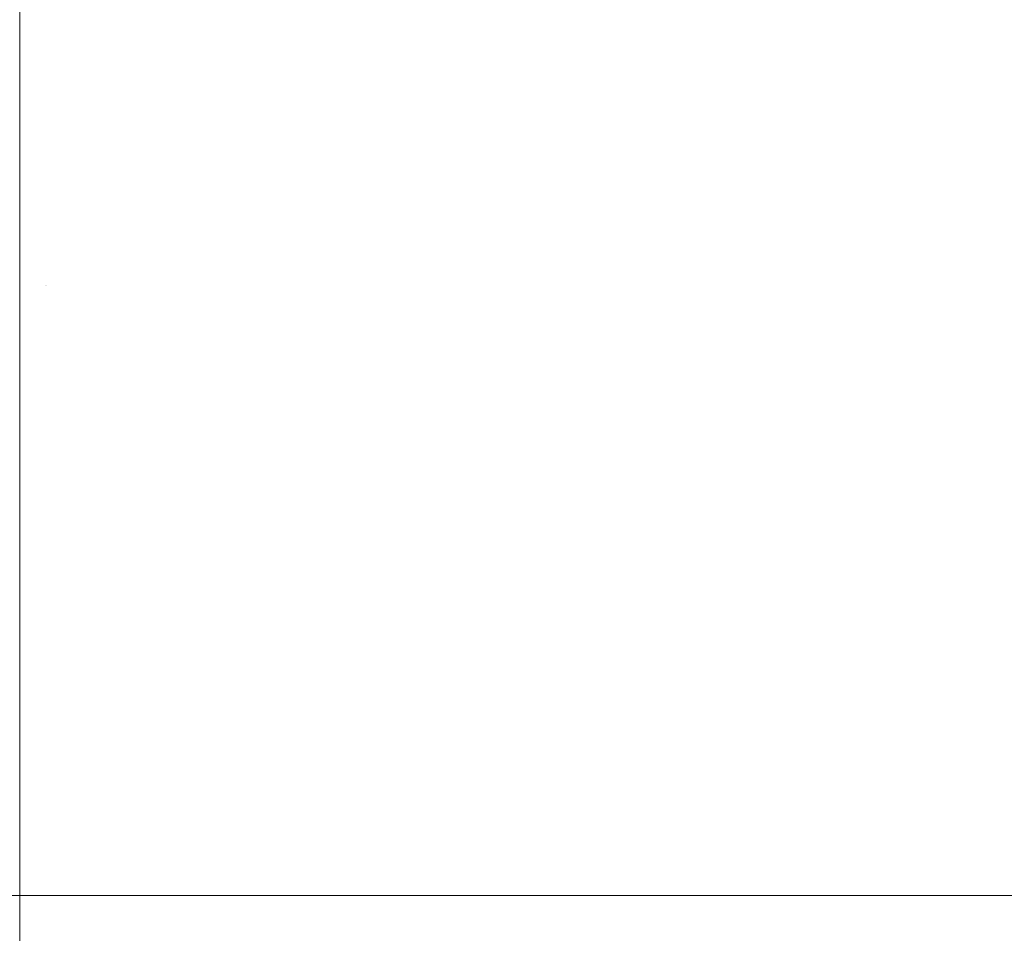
# Model space of a CAD drawing. Header units: centimetres. Extents: x -26.3 to 27.5, y 4.2 to 67.9.
# Tile 163 of 256: x -8.28654 to -8.27693, y 5.89984 to 5.90876. Entities that reach past the tile are written whole.
import ezdxf

# ---------------------------------------------------------------- set-up
doc = ezdxf.new("R2010")
doc.units = ezdxf.units.CM
doc.header["$LTSCALE"] = 2.54
doc.layers.add('Lucido design-1', color=7, linetype='Continuous')

# ---------------------------------------------------------------- blocks, each defined once
blk = doc.blocks.new('Gruppo-2-1')
at = {"color": 7, "linetype": 'Continuous', "lineweight": 9}
for points, invisible_edges in [([(-8.279749, 5.9123638, -1111.8131905), (-8.2792394, 5.9120647, -1111.8131905), (-8.2813231, 5.9086806, -1111.8136682), (-8.2816872, 5.9088942, -1111.8136682)], 15), ([(-8.2795777, 5.9122665, -1147.9131905), (-8.2790585, 5.9119514, -1147.9131905), (-8.2811939, 5.9085996, -1147.9136682), (-8.2815648, 5.9088247, -1147.9136682)], 15), ([(-8.2792394, 5.9120647, -1111.8131905), (-8.2787429, 5.9117443, -1111.8131905), (-8.2809684, 5.9084516, -1111.8136682), (-8.2813231, 5.9086806, -1111.8136682)], 15), ([(-8.2790585, 5.9119514, -1147.9131905), (-8.2785536, 5.911614, -1147.9131905), (-8.2808331, 5.9083586, -1147.9136682), (-8.2811939, 5.9085996, -1147.9136682)], 15), ([(-8.2787429, 5.9117443, -1111.8131905), (-8.2782605, 5.9114031, -1111.8131905), (-8.2806237, 5.9082079, -1111.8136682), (-8.2809684, 5.9084516, -1111.8136682)], 15), ([(-8.2785536, 5.911614, -1147.9131905), (-8.2780638, 5.9112549, -1147.9131905), (-8.2804832, 5.908102, -1147.9136682), (-8.2808331, 5.9083586, -1147.9136682)], 15), ([(-8.2782605, 5.9114031, -1111.8131905), (-8.277793, 5.9110417, -1111.8131905), (-8.2802897, 5.9079497, -1111.8136682), (-8.2806237, 5.9082079, -1111.8136682)], 15), ([(-8.2780638, 5.9112549, -1147.9131905), (-8.2775902, 5.9108748, -1147.9131905), (-8.2801448, 5.9078304, -1147.9136682), (-8.2804832, 5.908102, -1147.9136682)], 15), ([(-8.277793, 5.9110417, -1111.8131905), (-8.2773412, 5.9106609, -1111.8131905), (-8.2799669, 5.9076775, -1111.8136682), (-8.2802897, 5.9079497, -1111.8136682)], 15), ([(-8.2775902, 5.9108748, -1147.9131905), (-8.2771336, 5.9104744, -1147.9131905), (-8.2798186, 5.9075443, -1147.9136682), (-8.2801448, 5.9078304, -1147.9136682)], 15), ([(-8.2773412, 5.9106609, -1111.8131905), (-8.2769061, 5.9102611, -1111.8131905), (-8.279656, 5.9073919, -1111.8136682), (-8.2799669, 5.9076775, -1111.8136682)], 15), ([(-8.2771336, 5.9104744, -1147.9131905), (-8.2766949, 5.9100544, -1147.9131905), (-8.2795051, 5.9072443, -1147.9136682), (-8.2798186, 5.9075443, -1147.9136682)], 15), ([(-8.2769061, 5.9102611, -1111.8131905), (-8.2764883, 5.9098433, -1111.8131905), (-8.2793575, 5.9070934, -1111.8136682), (-8.279656, 5.9073919, -1111.8136682)], 15), ([(-8.2861153, 5.9101482, -1111.8136682), (-8.2862844, 5.9061671, -1111.8139862), (-8.2865374, 5.9061725, -1111.8139862), (-8.2865374, 5.9089262, -1111.8137665)], 11), ([(-8.2861036, 5.9101477, -1147.9136682), (-8.2862774, 5.9061668, -1147.9139862), (-8.2865374, 5.9061725, -1147.9139862), (-8.2865374, 5.9089262, -1147.9137665)], 11), ([(-8.2861153, 5.9101482, -1111.8136682), (-8.285694, 5.9101213, -1111.8136682), (-8.2860319, 5.906151, -1111.8139862), (-8.2862844, 5.9061671, -1111.8139862)], 15), ([(-8.2861036, 5.9101477, -1147.9136682), (-8.2856706, 5.9101193, -1147.9136682), (-8.2860179, 5.9061498, -1147.9139862), (-8.2862774, 5.9061668, -1147.9139862)], 15), ([(-8.285694, 5.9101213, -1111.8136682), (-8.2852742, 5.9100766, -1111.8136682), (-8.2857803, 5.9061242, -1111.8139862), (-8.2860319, 5.906151, -1111.8139862)], 15), ([(-8.2856706, 5.9101193, -1147.9136682), (-8.2852393, 5.910072, -1147.9136682), (-8.2857594, 5.9061215, -1147.9139862), (-8.2860179, 5.9061498, -1147.9139862)], 15), ([(-8.2852742, 5.9100766, -1111.8136682), (-8.2848567, 5.9100141, -1111.8136682), (-8.2855301, 5.9060868, -1111.8139862), (-8.2857803, 5.9061242, -1111.8139862)], 15), ([(-8.2852393, 5.910072, -1147.9136682), (-8.2848104, 5.910006, -1147.9136682), (-8.2855024, 5.906082, -1147.9139862), (-8.2857594, 5.9061215, -1147.9139862)], 15), ([(-8.2848567, 5.9100141, -1111.8136682), (-8.2844422, 5.9099339, -1111.8136682), (-8.2852816, 5.9060387, -1111.8139862), (-8.2855301, 5.9060868, -1111.8139862)], 15), ([(-8.2848104, 5.910006, -1147.9136682), (-8.2843849, 5.9099214, -1147.9136682), (-8.2852473, 5.9060312, -1147.9139862), (-8.2855024, 5.906082, -1147.9139862)], 15), ([(-8.2766949, 5.9100544, -1147.9131905), (-8.276275, 5.9096158, -1147.9131905), (-8.2792051, 5.9069308, -1147.9136682), (-8.2795051, 5.9072443, -1147.9136682)], 15), ([(-8.2844422, 5.9099339, -1111.8136682), (-8.2840314, 5.9098362, -1111.8136682), (-8.2850355, 5.9059802, -1111.8139862), (-8.2852816, 5.9060387, -1111.8139862)], 15), ([(-8.2843849, 5.9099214, -1147.9136682), (-8.2839634, 5.9098183, -1147.9136682), (-8.2849947, 5.9059694, -1147.9139862), (-8.2852473, 5.9060312, -1147.9139862)], 15), ([(-8.2840314, 5.9098362, -1111.8136682), (-8.2836252, 5.9097212, -1111.8136682), (-8.284792, 5.9059112, -1111.8139862), (-8.2850355, 5.9059802, -1111.8139862)], 15), ([(-8.2839634, 5.9098183, -1147.9136682), (-8.2835468, 5.9096968, -1147.9136682), (-8.284745, 5.9058966, -1147.9139862), (-8.2849947, 5.9059694, -1147.9139862)], 15), ([(-8.2764883, 5.9098433, -1111.8131905), (-8.2760885, 5.9094081, -1111.8131905), (-8.2790719, 5.9067825, -1111.8136682), (-8.2793575, 5.9070934, -1111.8136682)], 15), ([(-8.2836252, 5.9097212, -1111.8136682), (-8.2832243, 5.909589, -1111.8136682), (-8.2845517, 5.905832, -1111.8139862), (-8.284792, 5.9059112, -1111.8139862)], 15), ([(-8.2835468, 5.9096968, -1147.9136682), (-8.283136, 5.9095574, -1147.9136682), (-8.2844988, 5.9058131, -1147.9139862), (-8.284745, 5.9058966, -1147.9139862)], 15), ([(-8.2832243, 5.909589, -1111.8136682), (-8.2828293, 5.90944, -1111.8136682), (-8.284315, 5.9057427, -1111.8139862), (-8.2845517, 5.905832, -1111.8139862)], 15), ([(-8.276275, 5.9096158, -1147.9131905), (-8.2758746, 5.9091592, -1147.9131905), (-8.278919, 5.9066046, -1147.9136682), (-8.2792051, 5.9069308, -1147.9136682)], 15), ([(-8.283136, 5.9095574, -1147.9136682), (-8.2827316, 5.9094001, -1147.9136682), (-8.2842564, 5.9057188, -1147.9139862), (-8.2844988, 5.9058131, -1147.9139862)], 15), ([(-8.2828293, 5.90944, -1111.8136682), (-8.282441, 5.9092743, -1111.8136682), (-8.2840822, 5.9056434, -1111.8139862), (-8.284315, 5.9057427, -1111.8139862)], 15), ([(-8.2827316, 5.9094001, -1147.9136682), (-8.2823344, 5.9092253, -1147.9136682), (-8.2840184, 5.9056141, -1147.9139862), (-8.2842564, 5.9057188, -1147.9139862)], 15), ([(-8.2760885, 5.9094081, -1111.8131905), (-8.2757077, 5.9089564, -1111.8131905), (-8.2787997, 5.9064597, -1111.8136682), (-8.2790719, 5.9067825, -1111.8136682)], 15), ([(-8.282441, 5.9092743, -1111.8136682), (-8.2820601, 5.9090923, -1111.8136682), (-8.2838539, 5.9055343, -1111.8139862), (-8.2840822, 5.9056434, -1111.8139862)], 15), ([(-8.2823344, 5.9092253, -1147.9136682), (-8.2819452, 5.9090334, -1147.9136682), (-8.2837851, 5.905499, -1147.9139862), (-8.2840184, 5.9056141, -1147.9139862)], 15), ([(-8.2758746, 5.9091592, -1147.9131905), (-8.2754945, 5.9086855, -1147.9131905), (-8.2786474, 5.9062662, -1147.9136682), (-8.278919, 5.9066046, -1147.9136682)], 15), ([(-8.2820601, 5.9090923, -1111.8136682), (-8.2816872, 5.9088942, -1111.8136682), (-8.2836305, 5.9054156, -1111.8139862), (-8.2838539, 5.9055343, -1111.8139862)], 15), ([(-8.2819452, 5.9090334, -1147.9136682), (-8.2815648, 5.9088247, -1147.9136682), (-8.2835571, 5.905374, -1147.9139862), (-8.2837851, 5.905499, -1147.9139862)], 15), ([(27.1134626, 5.9084314, -1111.0145024), (27.1134626, 5.9089266, -1111.014554), (-25.9865374, 5.9089266, -1111.014554), (-25.9865374, 5.9084314, -1111.0145024)], 10), ([(27.1134626, 5.9084314, -1147.1145024), (27.1134626, 5.9089266, -1147.114554), (-25.9865374, 5.9089266, -1147.114554), (-25.9865374, 5.9084314, -1147.1145024)], 10), ([(-25.9865374, 5.9061725, -1147.9139862), (-25.9865374, 5.9089262, -1147.9137665), (-8.2865374, 5.9089262, -1147.9137665), (-8.2865374, 5.9061725, -1147.9139862)], 10), ([(-8.2757077, 5.9089564, -1111.8131905), (-8.2753463, 5.9084889, -1111.8131905), (-8.2785415, 5.9061257, -1111.8136682), (-8.2787997, 5.9064597, -1111.8136682)], 15), ([(-8.2816872, 5.9088942, -1111.8136682), (-8.2813231, 5.9086806, -1111.8136682), (-8.2834122, 5.9052876, -1111.8139862), (-8.2836305, 5.9054156, -1111.8139862)], 15), ([(-8.2815648, 5.9088247, -1147.9136682), (-8.2811939, 5.9085996, -1147.9136682), (-8.2833348, 5.9052391, -1147.9139862), (-8.2835571, 5.905374, -1147.9139862)], 15), ([(-8.2813231, 5.9086806, -1111.8136682), (-8.2809684, 5.9084516, -1111.8136682), (-8.2831997, 5.9051503, -1111.8139862), (-8.2834122, 5.9052876, -1111.8139862)], 15), ([(-8.2754945, 5.9086855, -1147.9131905), (-8.2751354, 5.9081958, -1147.9131905), (-8.2783908, 5.9059163, -1147.9136682), (-8.2786474, 5.9062662, -1147.9136682)], 15), ([(-8.2811939, 5.9085996, -1147.9136682), (-8.2808331, 5.9083586, -1147.9136682), (-8.2831186, 5.9050946, -1147.9139862), (-8.2833348, 5.9052391, -1147.9139862)], 15), ([(-25.9865374, 5.9084314, -1111.0145024), (-25.9865374, 5.9045734, -1111.0142678), (27.1134626, 5.9045734, -1111.0142678), (27.1134626, 5.9084314, -1111.0145024)], 10), ([(-25.9865374, 5.9084314, -1147.1145024), (-25.9865374, 5.9045734, -1147.1142678), (27.1134626, 5.9045734, -1147.1142678), (27.1134626, 5.9084314, -1147.1145024)], 10), ([(-8.2809684, 5.9084516, -1111.8136682), (-8.2806237, 5.9082079, -1111.8136682), (-8.2829931, 5.9050042, -1111.8139862), (-8.2831997, 5.9051503, -1111.8139862)], 15), ([(-8.2753463, 5.9084889, -1111.8131905), (-8.2750051, 5.9080065, -1111.8131905), (-8.2782978, 5.905781, -1111.8136682), (-8.2785415, 5.9061257, -1111.8136682)], 15), ([(-8.2808331, 5.9083586, -1147.9136682), (-8.2804832, 5.908102, -1147.9136682), (-8.2829089, 5.9049408, -1147.9139862), (-8.2831186, 5.9050946, -1147.9139862)], 15), ([(-8.2806237, 5.9082079, -1111.8136682), (-8.2802897, 5.9079497, -1111.8136682), (-8.2827929, 5.9048495, -1111.8139862), (-8.2829931, 5.9050042, -1111.8139862)], 15), ([(-8.2751354, 5.9081958, -1147.9131905), (-8.274798, 5.9076908, -1147.9131905), (-8.2781498, 5.9055555, -1147.9136682), (-8.2783908, 5.9059163, -1147.9136682)], 15), ([(-8.2804832, 5.908102, -1147.9136682), (-8.2801448, 5.9078304, -1147.9136682), (-8.282706, 5.904778, -1147.9139862), (-8.2829089, 5.9049408, -1147.9139862)], 15), ([(-8.2750051, 5.9080065, -1111.8131905), (-8.2746847, 5.90751, -1111.8131905), (-8.2780688, 5.9054263, -1111.8136682), (-8.2782978, 5.905781, -1111.8136682)], 15), ([(-8.2802897, 5.9079497, -1111.8136682), (-8.2799669, 5.9076775, -1111.8136682), (-8.2825994, 5.9046864, -1111.8139862), (-8.2827929, 5.9048495, -1111.8139862)], 15), ([(-8.2801448, 5.9078304, -1147.9136682), (-8.2798186, 5.9075443, -1147.9136682), (-8.2825105, 5.9046066, -1147.9139862), (-8.282706, 5.904778, -1147.9139862)], 15), ([(-8.2799669, 5.9076775, -1111.8136682), (-8.279656, 5.9073919, -1111.8136682), (-8.2824131, 5.9045152, -1111.8139862), (-8.2825994, 5.9046864, -1111.8139862)], 15), ([(-8.274798, 5.9076908, -1147.9131905), (-8.2744829, 5.9071717, -1147.9131905), (-8.2779247, 5.9051846, -1147.9136682), (-8.2781498, 5.9055555, -1147.9136682)], 15), ([(-8.2798186, 5.9075443, -1147.9136682), (-8.2795051, 5.9072443, -1147.9136682), (-8.2823227, 5.9044267, -1147.9139862), (-8.2825105, 5.9046066, -1147.9139862)], 15), ([(-8.2746847, 5.90751, -1111.8131905), (-8.2743856, 5.9070004, -1111.8131905), (-8.2778552, 5.9050622, -1111.8136682), (-8.2780688, 5.9054263, -1111.8136682)], 15), ([(-8.279656, 5.9073919, -1111.8136682), (-8.2793575, 5.9070934, -1111.8136682), (-8.2822342, 5.9043363, -1111.8139862), (-8.2824131, 5.9045152, -1111.8139862)], 15), ([(-8.2795051, 5.9072443, -1147.9136682), (-8.2792051, 5.9069308, -1147.9136682), (-8.2821428, 5.9042389, -1147.9139862), (-8.2823227, 5.9044267, -1147.9139862)], 15), ([(-8.2793575, 5.9070934, -1111.8136682), (-8.2790719, 5.9067825, -1111.8136682), (-8.282063, 5.90415, -1111.8139862), (-8.2822342, 5.9043363, -1111.8139862)], 15), ([(-8.2744829, 5.9071717, -1147.9131905), (-8.2741908, 5.9066392, -1147.9131905), (-8.277716, 5.9048041, -1147.9136682), (-8.2779247, 5.9051846, -1147.9136682)], 15), ([(-8.2743856, 5.9070004, -1111.8131905), (-8.2741085, 5.9064785, -1111.8131905), (-8.2776571, 5.9046893, -1111.8136682), (-8.2778552, 5.9050622, -1111.8136682)], 15), ([(-8.2792051, 5.9069308, -1147.9136682), (-8.278919, 5.9066046, -1147.9136682), (-8.2819714, 5.9040433, -1147.9139862), (-8.2821428, 5.9042389, -1147.9139862)], 15), ([(-8.2790719, 5.9067825, -1111.8136682), (-8.2787997, 5.9064597, -1111.8136682), (-8.2818999, 5.9039565, -1111.8139862), (-8.282063, 5.90415, -1111.8139862)], 15), ([(-8.2741908, 5.9066392, -1147.9131905), (-8.2739222, 5.9060946, -1147.9131905), (-8.2775241, 5.904415, -1147.9136682), (-8.277716, 5.9048041, -1147.9136682)], 15), ([(-8.278919, 5.9066046, -1147.9136682), (-8.2786474, 5.9062662, -1147.9136682), (-8.2818086, 5.9038405, -1147.9139862), (-8.2819714, 5.9040433, -1147.9139862)], 15), ([(-8.2787997, 5.9064597, -1111.8136682), (-8.2785415, 5.9061257, -1111.8136682), (-8.2817452, 5.9037563, -1111.8139862), (-8.2818999, 5.9039565, -1111.8139862)], 15), ([(-8.2741085, 5.9064785, -1111.8131905), (-8.2738537, 5.9059454, -1111.8131905), (-8.2774751, 5.9043084, -1111.8136682), (-8.2776571, 5.9046893, -1111.8136682)], 15), ([(-8.2786474, 5.9062662, -1147.9136682), (-8.2783908, 5.9059163, -1147.9136682), (-8.2816548, 5.9036308, -1147.9139862), (-8.2818086, 5.9038405, -1147.9139862)], 15), ([(-8.2865374, 5.9061725, -1147.9139862), (-8.2865374, 5.9045732, -1147.9140497), (-25.9865374, 5.9045732, -1147.9140497), (-25.9865374, 5.9061725, -1147.9139862)], 10), ([(-8.2865374, 5.9045732, -1111.8140497), (-8.2865374, 5.9061725, -1111.8139862), (-8.2862844, 5.9061671, -1111.8139862)], 10), ([(-8.2865374, 5.9045732, -1147.9140497), (-8.2865374, 5.9061725, -1147.9139862), (-8.2862774, 5.9061668, -1147.9139862)], 10), ([(-8.2862844, 5.9061671, -1111.8139862), (-8.2864537, 5.9021823, -1111.8141445), (-8.2865374, 5.9021841, -1111.8141445), (-8.2865374, 5.9045732, -1111.8140497)], 11), ([(-8.2862774, 5.9061668, -1147.9139862), (-8.2864514, 5.9021822, -1147.9141445), (-8.2865374, 5.9021841, -1147.9141445), (-8.2865374, 5.9045732, -1147.9140497)], 11), ([(-8.2862844, 5.9061671, -1111.8139862), (-8.2860319, 5.906151, -1111.8139862), (-8.2863701, 5.902177, -1111.8141445), (-8.2864537, 5.9021823, -1111.8141445)], 15), ([(-8.2862774, 5.9061668, -1147.9139862), (-8.2860179, 5.9061498, -1147.9139862), (-8.2863655, 5.9021766, -1147.9141445), (-8.2864514, 5.9021822, -1147.9141445)], 15), ([(-8.2860319, 5.906151, -1111.8139862), (-8.2857803, 5.9061242, -1111.8139862), (-8.2862869, 5.9021681, -1111.8141445), (-8.2863701, 5.902177, -1111.8141445)], 15), ([(-8.2860179, 5.9061498, -1147.9139862), (-8.2857594, 5.9061215, -1147.9139862), (-8.28628, 5.9021672, -1147.9141445), (-8.2863655, 5.9021766, -1147.9141445)], 15), ([(-8.2785415, 5.9061257, -1111.8136682), (-8.2782978, 5.905781, -1111.8136682), (-8.281599, 5.9035497, -1111.8139862), (-8.2817452, 5.9037563, -1111.8139862)], 15), ([(-8.2857803, 5.9061242, -1111.8139862), (-8.2855301, 5.9060868, -1111.8139862), (-8.2862041, 5.9021557, -1111.8141445), (-8.2862869, 5.9021681, -1111.8141445)], 15), ([(-8.2857594, 5.9061215, -1147.9139862), (-8.2855024, 5.906082, -1147.9139862), (-8.2861949, 5.9021541, -1147.9141445), (-8.28628, 5.9021672, -1147.9141445)], 15), ([(-8.2855301, 5.9060868, -1111.8139862), (-8.2852816, 5.9060387, -1111.8139862), (-8.2861219, 5.9021398, -1111.8141445), (-8.2862041, 5.9021557, -1111.8141445)], 15), ([(-8.2855024, 5.906082, -1147.9139862), (-8.2852473, 5.9060312, -1147.9139862), (-8.2861106, 5.9021374, -1147.9141445), (-8.2861949, 5.9021541, -1147.9141445)], 15), ([(-8.2852816, 5.9060387, -1111.8139862), (-8.2850355, 5.9059802, -1111.8139862), (-8.2860405, 5.9021205, -1111.8141445), (-8.2861219, 5.9021398, -1111.8141445)], 15), ([(-8.2852473, 5.9060312, -1147.9139862), (-8.2849947, 5.9059694, -1147.9139862), (-8.286027, 5.9021169, -1147.9141445), (-8.2861106, 5.9021374, -1147.9141445)], 15), ([(-8.2739222, 5.9060946, -1147.9131905), (-8.2736776, 5.9055387, -1147.9131905), (-8.2773493, 5.9040178, -1147.9136682), (-8.2775241, 5.904415, -1147.9136682)], 15), ([(-8.2850355, 5.9059802, -1111.8139862), (-8.284792, 5.9059112, -1111.8139862), (-8.2859599, 5.9020977, -1111.8141445), (-8.2860405, 5.9021205, -1111.8141445)], 15), ([(-8.2849947, 5.9059694, -1147.9139862), (-8.284745, 5.9058966, -1147.9139862), (-8.2859444, 5.9020928, -1147.9141445), (-8.286027, 5.9021169, -1147.9141445)], 15), ([(-8.2738537, 5.9059454, -1111.8131905), (-8.2736218, 5.9054019, -1111.8131905), (-8.2773094, 5.9039201, -1111.8136682), (-8.2774751, 5.9043084, -1111.8136682)], 15), ([(-8.284792, 5.9059112, -1111.8139862), (-8.2845517, 5.905832, -1111.8139862), (-8.2858804, 5.9020714, -1111.8141445), (-8.2859599, 5.9020977, -1111.8141445)], 15), ([(-8.284745, 5.9058966, -1147.9139862), (-8.2844988, 5.9058131, -1147.9139862), (-8.2858629, 5.9020652, -1147.9141445), (-8.2859444, 5.9020928, -1147.9141445)], 15), ([(-8.2783908, 5.9059163, -1147.9136682), (-8.2781498, 5.9055555, -1147.9136682), (-8.2815103, 5.9034146, -1147.9139862), (-8.2816548, 5.9036308, -1147.9139862)], 15), ([(-8.2845517, 5.905832, -1111.8139862), (-8.284315, 5.9057427, -1111.8139862), (-8.2858021, 5.9020419, -1111.8141445), (-8.2858804, 5.9020714, -1111.8141445)], 15), ([(-8.2844988, 5.9058131, -1147.9139862), (-8.2842564, 5.9057188, -1147.9139862), (-8.2857827, 5.902034, -1147.9141445), (-8.2858629, 5.9020652, -1147.9141445)], 15), ([(-8.284315, 5.9057427, -1111.8139862), (-8.2840822, 5.9056434, -1111.8139862), (-8.2857251, 5.902009, -1111.8141445), (-8.2858021, 5.9020419, -1111.8141445)], 15), ([(-8.2782978, 5.905781, -1111.8136682), (-8.2780688, 5.9054263, -1111.8136682), (-8.2814618, 5.9033371, -1111.8139862), (-8.281599, 5.9035497, -1111.8139862)], 15), ([(-8.2842564, 5.9057188, -1147.9139862), (-8.2840184, 5.9056141, -1147.9139862), (-8.2857039, 5.9019993, -1147.9141445), (-8.2857827, 5.902034, -1147.9141445)], 15), ([(-8.2840822, 5.9056434, -1111.8139862), (-8.2838539, 5.9055343, -1111.8139862), (-8.2856495, 5.9019729, -1111.8141445), (-8.2857251, 5.902009, -1111.8141445)], 15), ([(-8.2840184, 5.9056141, -1147.9139862), (-8.2837851, 5.905499, -1147.9139862), (-8.2856268, 5.9019613, -1147.9141445), (-8.2857039, 5.9019993, -1147.9141445)], 15), ([(-8.2781498, 5.9055555, -1147.9136682), (-8.2779247, 5.9051846, -1147.9136682), (-8.2813754, 5.9031923, -1147.9139862), (-8.2815103, 5.9034146, -1147.9139862)], 15), ([(-8.2838539, 5.9055343, -1111.8139862), (-8.2836305, 5.9054156, -1111.8139862), (-8.2855756, 5.9019337, -1111.8141445), (-8.2856495, 5.9019729, -1111.8141445)], 15), ([(-8.2837851, 5.905499, -1147.9139862), (-8.2835571, 5.905374, -1147.9139862), (-8.2855513, 5.9019199, -1147.9141445), (-8.2856268, 5.9019613, -1147.9141445)], 15), ([(-8.2736776, 5.9055387, -1147.9131905), (-8.2734575, 5.9049727, -1147.9131905), (-8.277192, 5.9036134, -1147.9136682), (-8.2773493, 5.9040178, -1147.9136682)], 15), ([(-8.2836305, 5.9054156, -1111.8139862), (-8.2834122, 5.9052876, -1111.8139862), (-8.2855034, 5.9018913, -1111.8141445), (-8.2855756, 5.9019337, -1111.8141445)], 15), ([(-8.2835571, 5.905374, -1147.9139862), (-8.2833348, 5.9052391, -1147.9139862), (-8.2854778, 5.9018753, -1147.9141445), (-8.2855513, 5.9019199, -1147.9141445)], 15), ([(-8.2780688, 5.9054263, -1111.8136682), (-8.2778552, 5.9050622, -1111.8136682), (-8.2813338, 5.9031189, -1111.8139862), (-8.2814618, 5.9033371, -1111.8139862)], 15), ([(-8.2736218, 5.9054019, -1111.8131905), (-8.2734132, 5.9048491, -1111.8131905), (-8.2771604, 5.9035251, -1111.8136682), (-8.2773094, 5.9039201, -1111.8136682)], 15), ([(-8.2834122, 5.9052876, -1111.8139862), (-8.2831997, 5.9051503, -1111.8139862), (-8.2854331, 5.9018459, -1111.8141445), (-8.2855034, 5.9018913, -1111.8141445)], 15), ([(-8.2833348, 5.9052391, -1147.9139862), (-8.2831186, 5.9050946, -1147.9139862), (-8.2854062, 5.9018275, -1147.9141445), (-8.2854778, 5.9018753, -1147.9141445)], 15), ([(-8.2779247, 5.9051846, -1147.9136682), (-8.277716, 5.9048041, -1147.9136682), (-8.2812504, 5.9029643, -1147.9139862), (-8.2813754, 5.9031923, -1147.9139862)], 15), ([(-8.2831997, 5.9051503, -1111.8139862), (-8.2829931, 5.9050042, -1111.8139862), (-8.2853647, 5.9017976, -1111.8141445), (-8.2854331, 5.9018459, -1111.8141445)], 15), ([(-8.2831186, 5.9050946, -1147.9139862), (-8.2829089, 5.9049408, -1147.9139862), (-8.2853369, 5.9017766, -1147.9141445), (-8.2854062, 5.9018275, -1147.9141445)], 15), ([(-8.2829931, 5.9050042, -1111.8139862), (-8.2827929, 5.9048495, -1111.8139862), (-8.2852985, 5.9017464, -1111.8141445), (-8.2853647, 5.9017976, -1111.8141445)], 15), ([(-8.2778552, 5.9050622, -1111.8136682), (-8.2776571, 5.9046893, -1111.8136682), (-8.2812151, 5.9028955, -1111.8139862), (-8.2813338, 5.9031189, -1111.8139862)], 15), ([(-8.2734575, 5.9049727, -1147.9131905), (-8.2732623, 5.9043976, -1147.9131905), (-8.2770526, 5.9032026, -1147.9136682), (-8.277192, 5.9036134, -1147.9136682)], 15), ([(-8.2829089, 5.9049408, -1147.9139862), (-8.282706, 5.904778, -1147.9139862), (-8.2852698, 5.9017227, -1147.9141445), (-8.2853369, 5.9017766, -1147.9141445)], 15), ([(-8.2827929, 5.9048495, -1111.8139862), (-8.2825994, 5.9046864, -1111.8139862), (-8.2852345, 5.9016924, -1111.8141445), (-8.2852985, 5.9017464, -1111.8141445)], 15), ([(-8.277716, 5.9048041, -1147.9136682), (-8.2775241, 5.904415, -1147.9136682), (-8.2811353, 5.902731, -1147.9139862), (-8.2812504, 5.9029643, -1147.9139862)], 15), ([(-8.2734132, 5.9048491, -1111.8131905), (-8.2732282, 5.9042879, -1111.8131905), (-8.2770282, 5.9031242, -1111.8136682), (-8.2771604, 5.9035251, -1111.8136682)], 15), ([(-8.282706, 5.904778, -1147.9139862), (-8.2825105, 5.9046066, -1147.9139862), (-8.2852051, 5.901666, -1147.9141445), (-8.2852698, 5.9017227, -1147.9141445)], 15), ([(-8.2825994, 5.9046864, -1111.8139862), (-8.2824131, 5.9045152, -1111.8139862), (-8.2851728, 5.9016358, -1111.8141445), (-8.2852345, 5.9016924, -1111.8141445)], 15), ([(-8.2776571, 5.9046893, -1111.8136682), (-8.2774751, 5.9043084, -1111.8136682), (-8.281106, 5.9026671, -1111.8139862), (-8.2812151, 5.9028955, -1111.8139862)], 15), ([(-8.2825105, 5.9046066, -1147.9139862), (-8.2823227, 5.9044267, -1147.9139862), (-8.2851429, 5.9016065, -1147.9141445), (-8.2852051, 5.901666, -1147.9141445)], 15), ([(27.1134626, 5.9041278, -1111.0142407), (27.1134626, 5.9045734, -1111.0142678), (-25.9865374, 5.9045734, -1111.0142678), (-25.9865374, 5.9041278, -1111.0142407)], 10), ([(27.1134626, 5.9041278, -1147.1142407), (27.1134626, 5.9045734, -1147.1142678), (-25.9865374, 5.9045734, -1147.1142678), (-25.9865374, 5.9041278, -1147.1142407)], 10), ([(-25.9865374, 5.9021841, -1147.9141445), (-25.9865374, 5.9045732, -1147.9140497), (-8.2865374, 5.9045732, -1147.9140497), (-8.2865374, 5.9021841, -1147.9141445)], 10), ([(-8.2824131, 5.9045152, -1111.8139862), (-8.2822342, 5.9043363, -1111.8139862), (-8.2851136, 5.9015766, -1111.8141445), (-8.2851728, 5.9016358, -1111.8141445)], 15), ([(-8.2823227, 5.9044267, -1147.9139862), (-8.2821428, 5.9042389, -1147.9139862), (-8.2850834, 5.9015443, -1147.9141445), (-8.2851429, 5.9016065, -1147.9141445)], 15), ([(-8.2775241, 5.904415, -1147.9136682), (-8.2773493, 5.9040178, -1147.9136682), (-8.2810306, 5.902493, -1147.9139862), (-8.2811353, 5.902731, -1147.9139862)], 15), ([(-8.2732623, 5.9043976, -1147.9131905), (-8.2730924, 5.9038146, -1147.9131905), (-8.2769311, 5.902786, -1147.9136682), (-8.2770526, 5.9032026, -1147.9136682)], 15), ([(-8.2822342, 5.9043363, -1111.8139862), (-8.282063, 5.90415, -1111.8139862), (-8.285057, 5.9015149, -1111.8141445), (-8.2851136, 5.9015766, -1111.8141445)], 15), ([(-8.2774751, 5.9043084, -1111.8136682), (-8.2773094, 5.9039201, -1111.8136682), (-8.2810067, 5.9024344, -1111.8139862), (-8.281106, 5.9026671, -1111.8139862)], 15), ([(-8.2821428, 5.9042389, -1147.9139862), (-8.2819714, 5.9040433, -1147.9139862), (-8.2850267, 5.9014796, -1147.9141445), (-8.2850834, 5.9015443, -1147.9141445)], 15), ([(-8.2732282, 5.9042879, -1111.8131905), (-8.2730672, 5.9037194, -1111.8131905), (-8.2769132, 5.902718, -1111.8136682), (-8.2770282, 5.9031242, -1111.8136682)], 15), ([(-25.9865374, 5.9041278, -1111.0142407), (-25.9865374, 5.900212, -1111.014164), (27.1134626, 5.900212, -1111.014164), (27.1134626, 5.9041278, -1111.0142407)], 8), ([(-25.9865374, 5.9041278, -1147.1142407), (-25.9865374, 5.900212, -1147.114164), (27.1134626, 5.900212, -1147.114164), (27.1134626, 5.9041278, -1147.1142407)], 8), ([(-8.282063, 5.90415, -1111.8139862), (-8.2818999, 5.9039565, -1111.8139862), (-8.285003, 5.9014509, -1111.8141445), (-8.285057, 5.9015149, -1111.8141445)], 15), ([(-8.2819714, 5.9040433, -1147.9139862), (-8.2818086, 5.9038405, -1147.9139862), (-8.2849728, 5.9014125, -1147.9141445), (-8.2850267, 5.9014796, -1147.9141445)], 15), ([(-8.2773493, 5.9040178, -1147.9136682), (-8.277192, 5.9036134, -1147.9136682), (-8.2809363, 5.9022506, -1147.9139862), (-8.2810306, 5.902493, -1147.9139862)], 15), ([(-8.2818999, 5.9039565, -1111.8139862), (-8.2817452, 5.9037563, -1111.8139862), (-8.2849518, 5.9013847, -1111.8141445), (-8.285003, 5.9014509, -1111.8141445)], 15), ([(-8.2773094, 5.9039201, -1111.8136682), (-8.2771604, 5.9035251, -1111.8136682), (-8.2809174, 5.9021977, -1111.8139862), (-8.2810067, 5.9024344, -1111.8139862)], 15), ([(-8.2818086, 5.9038405, -1147.9139862), (-8.2816548, 5.9036308, -1147.9139862), (-8.2849219, 5.9013432, -1147.9141445), (-8.2849728, 5.9014125, -1147.9141445)], 15), ([(-8.2817452, 5.9037563, -1111.8139862), (-8.281599, 5.9035497, -1111.8139862), (-8.2849035, 5.9013163, -1111.8141445), (-8.2849518, 5.9013847, -1111.8141445)], 15), ([(-8.2816548, 5.9036308, -1147.9139862), (-8.2815103, 5.9034146, -1147.9139862), (-8.2848741, 5.9012716, -1147.9141445), (-8.2849219, 5.9013432, -1147.9141445)], 15), ([(-8.281599, 5.9035497, -1111.8139862), (-8.2814618, 5.9033371, -1111.8139862), (-8.2848581, 5.901246, -1111.8141445), (-8.2849035, 5.9013163, -1111.8141445)], 15), ([(-8.277192, 5.9036134, -1147.9136682), (-8.2770526, 5.9032026, -1147.9136682), (-8.2808527, 5.9020044, -1147.9139862), (-8.2809363, 5.9022506, -1147.9139862)], 15), ([(-8.2771604, 5.9035251, -1111.8136682), (-8.2770282, 5.9031242, -1111.8136682), (-8.2808381, 5.9019574, -1111.8139862), (-8.2809174, 5.9021977, -1111.8139862)], 15), ([(-8.2815103, 5.9034146, -1147.9139862), (-8.2813754, 5.9031923, -1147.9139862), (-8.2848295, 5.9011981, -1147.9141445), (-8.2848741, 5.9012716, -1147.9141445)], 15), ([(-8.2814618, 5.9033371, -1111.8139862), (-8.2813338, 5.9031189, -1111.8139862), (-8.2848157, 5.9011738, -1111.8141445), (-8.2848581, 5.901246, -1111.8141445)], 15), ([(-8.2813754, 5.9031923, -1147.9139862), (-8.2812504, 5.9029643, -1147.9139862), (-8.2847881, 5.9011226, -1147.9141445), (-8.2848295, 5.9011981, -1147.9141445)], 15), ([(-8.2770526, 5.9032026, -1147.9136682), (-8.2769311, 5.902786, -1147.9136682), (-8.28078, 5.9017547, -1147.9139862), (-8.2808527, 5.9020044, -1147.9139862)], 15), ([(-8.2813338, 5.9031189, -1111.8139862), (-8.2812151, 5.9028955, -1111.8139862), (-8.2847765, 5.9010999, -1111.8141445), (-8.2848157, 5.9011738, -1111.8141445)], 15), ([(-8.2770282, 5.9031242, -1111.8136682), (-8.2769132, 5.902718, -1111.8136682), (-8.2807692, 5.9017139, -1111.8139862), (-8.2808381, 5.9019574, -1111.8139862)], 15), ([(-8.2812504, 5.9029643, -1147.9139862), (-8.2811353, 5.902731, -1147.9139862), (-8.2847501, 5.9010454, -1147.9141445), (-8.2847881, 5.9011226, -1147.9141445)], 15), ([(-8.2812151, 5.9028955, -1111.8139862), (-8.281106, 5.9026671, -1111.8139862), (-8.2847404, 5.9010243, -1111.8141445), (-8.2847765, 5.9010999, -1111.8141445)], 15), ([(-8.2769311, 5.902786, -1147.9136682), (-8.276828, 5.9023645, -1147.9136682), (-8.2807182, 5.9015021, -1147.9139862), (-8.28078, 5.9017547, -1147.9139862)], 15), ([(-8.2811353, 5.902731, -1147.9139862), (-8.2810306, 5.902493, -1147.9139862), (-8.2847154, 5.9009667, -1147.9141445), (-8.2847501, 5.9010454, -1147.9141445)], 15), ([(-8.281106, 5.9026671, -1111.8139862), (-8.2810067, 5.9024344, -1111.8139862), (-8.2847075, 5.9009473, -1111.8141445), (-8.2847404, 5.9010243, -1111.8141445)], 15), ([(-8.2769132, 5.902718, -1111.8136682), (-8.2768155, 5.9023072, -1111.8136682), (-8.2807107, 5.9014678, -1111.8139862), (-8.2807692, 5.9017139, -1111.8139862)], 15), ([(-8.2810306, 5.902493, -1147.9139862), (-8.2809363, 5.9022506, -1147.9139862), (-8.2846842, 5.9008865, -1147.9141445), (-8.2847154, 5.9009667, -1147.9141445)], 15), ([(-8.2810067, 5.9024344, -1111.8139862), (-8.2809174, 5.9021977, -1111.8139862), (-8.2846779, 5.900869, -1111.8141445), (-8.2847075, 5.9009473, -1111.8141445)], 15), ([(-8.276828, 5.9023645, -1147.9136682), (-8.2767434, 5.901939, -1147.9136682), (-8.2806674, 5.901247, -1147.9139862), (-8.2807182, 5.9015021, -1147.9139862)], 15), ([(-8.2768155, 5.9023072, -1111.8136682), (-8.2767353, 5.9018927, -1111.8136682), (-8.2806626, 5.9012193, -1111.8139862), (-8.2807107, 5.9014678, -1111.8139862)], 15), ([(-8.2809363, 5.9022506, -1147.9139862), (-8.2808527, 5.9020044, -1147.9139862), (-8.2846566, 5.900805, -1147.9141445), (-8.2846842, 5.9008865, -1147.9141445)], 15), ([(-8.2809174, 5.9021977, -1111.8139862), (-8.2808381, 5.9019574, -1111.8139862), (-8.2846517, 5.9007895, -1111.8141445), (-8.2846779, 5.900869, -1111.8141445)], 15), ([(-8.2865374, 5.9021841, -1111.8141445), (-8.2865374, 5.900212, -1111.814164), (-25.9865374, 5.900212, -1111.814164), (-25.9865374, 5.9021841, -1111.8141445)], 8), ([(-8.2865374, 5.9021841, -1147.9141445), (-8.2865374, 5.900212, -1147.914164), (-25.9865374, 5.900212, -1147.914164), (-25.9865374, 5.9021841, -1147.9141445)], 8), ([(-8.2865374, 5.9021841, -1111.8141445), (-8.2864537, 5.9021823, -1111.8141445), (-8.2865374, 5.900212, -1111.814164)], 3), ([(-8.2865374, 5.9021841, -1147.9141445), (-8.2864514, 5.9021822, -1147.9141445), (-8.2865374, 5.900212, -1147.914164)], 3), ([(-8.2864537, 5.9021823, -1111.8141445), (-8.2863701, 5.902177, -1111.8141445), (-8.2865374, 5.900212, -1111.814164)], 11), ([(-8.2864514, 5.9021822, -1147.9141445), (-8.2863655, 5.9021766, -1147.9141445), (-8.2865374, 5.900212, -1147.914164)], 11), ([(-8.2863701, 5.902177, -1111.8141445), (-8.2862869, 5.9021681, -1111.8141445), (-8.2865374, 5.900212, -1111.814164)], 11), ([(-8.2863655, 5.9021766, -1147.9141445), (-8.28628, 5.9021672, -1147.9141445), (-8.2865374, 5.900212, -1147.914164)], 11), ([(-8.2862869, 5.9021681, -1111.8141445), (-8.2862041, 5.9021557, -1111.8141445), (-8.2865374, 5.900212, -1111.814164)], 11), ([(-8.28628, 5.9021672, -1147.9141445), (-8.2861949, 5.9021541, -1147.9141445), (-8.2865374, 5.900212, -1147.914164)], 11), ([(-8.2862041, 5.9021557, -1111.8141445), (-8.2861219, 5.9021398, -1111.8141445), (-8.2865374, 5.900212, -1111.814164)], 11), ([(-8.2861949, 5.9021541, -1147.9141445), (-8.2861106, 5.9021374, -1147.9141445), (-8.2865374, 5.900212, -1147.914164)], 11), ([(-8.2861219, 5.9021398, -1111.8141445), (-8.2860405, 5.9021205, -1111.8141445), (-8.2865374, 5.900212, -1111.814164)], 11), ([(-8.2861106, 5.9021374, -1147.9141445), (-8.286027, 5.9021169, -1147.9141445), (-8.2865374, 5.900212, -1147.914164)], 11), ([(-8.2860405, 5.9021205, -1111.8141445), (-8.2859599, 5.9020977, -1111.8141445), (-8.2865374, 5.900212, -1111.814164)], 11), ([(-8.286027, 5.9021169, -1147.9141445), (-8.2859444, 5.9020928, -1147.9141445), (-8.2865374, 5.900212, -1147.914164)], 11), ([(-8.2859599, 5.9020977, -1111.8141445), (-8.2858804, 5.9020714, -1111.8141445), (-8.2865374, 5.900212, -1111.814164)], 11), ([(-8.2859444, 5.9020928, -1147.9141445), (-8.2858629, 5.9020652, -1147.9141445), (-8.2865374, 5.900212, -1147.914164)], 11), ([(-8.2858804, 5.9020714, -1111.8141445), (-8.2858021, 5.9020419, -1111.8141445), (-8.2865374, 5.900212, -1111.814164)], 11), ([(-8.2858629, 5.9020652, -1147.9141445), (-8.2857827, 5.902034, -1147.9141445), (-8.2865374, 5.900212, -1147.914164)], 11), ([(-8.2858021, 5.9020419, -1111.8141445), (-8.2857251, 5.902009, -1111.8141445), (-8.2865374, 5.900212, -1111.814164)], 11), ([(-8.2857827, 5.902034, -1147.9141445), (-8.2857039, 5.9019993, -1147.9141445), (-8.2865374, 5.900212, -1147.914164)], 11), ([(-8.2857251, 5.902009, -1111.8141445), (-8.2856495, 5.9019729, -1111.8141445), (-8.2865374, 5.900212, -1111.814164)], 11), ([(-8.2857039, 5.9019993, -1147.9141445), (-8.2856268, 5.9019613, -1147.9141445), (-8.2865374, 5.900212, -1147.914164)], 11), ([(-8.2808527, 5.9020044, -1147.9139862), (-8.28078, 5.9017547, -1147.9139862), (-8.2846325, 5.9007224, -1147.9141445), (-8.2846566, 5.900805, -1147.9141445)], 15), ([(-8.2856495, 5.9019729, -1111.8141445), (-8.2855756, 5.9019337, -1111.8141445), (-8.2865374, 5.900212, -1111.814164)], 11), ([(-8.2856268, 5.9019613, -1147.9141445), (-8.2855513, 5.9019199, -1147.9141445), (-8.2865374, 5.900212, -1147.914164)], 11), ([(-8.2855756, 5.9019337, -1111.8141445), (-8.2855034, 5.9018913, -1111.8141445), (-8.2865374, 5.900212, -1111.814164)], 11), ([(-8.2855513, 5.9019199, -1147.9141445), (-8.2854778, 5.9018753, -1147.9141445), (-8.2865374, 5.900212, -1147.914164)], 11), ([(-8.2808381, 5.9019574, -1111.8139862), (-8.2807692, 5.9017139, -1111.8139862), (-8.2846289, 5.9007089, -1111.8141445), (-8.2846517, 5.9007895, -1111.8141445)], 15), ([(-8.2767434, 5.901939, -1147.9136682), (-8.2766774, 5.9015101, -1147.9136682), (-8.2806279, 5.90099, -1147.9139862), (-8.2806674, 5.901247, -1147.9139862)], 15), ([(-8.2855034, 5.9018913, -1111.8141445), (-8.2854331, 5.9018459, -1111.8141445), (-8.2865374, 5.900212, -1111.814164)], 11), ([(-8.2854778, 5.9018753, -1147.9141445), (-8.2854062, 5.9018275, -1147.9141445), (-8.2865374, 5.900212, -1147.914164)], 11), ([(-8.2854331, 5.9018459, -1111.8141445), (-8.2853647, 5.9017976, -1111.8141445), (-8.2865374, 5.900212, -1111.814164)], 11), ([(-8.2854062, 5.9018275, -1147.9141445), (-8.2853369, 5.9017766, -1147.9141445), (-8.2865374, 5.900212, -1147.914164)], 11), ([(-8.2767353, 5.9018927, -1111.8136682), (-8.2766728, 5.9014752, -1111.8136682), (-8.2806252, 5.9009691, -1111.8139862), (-8.2806626, 5.9012193, -1111.8139862)], 15), ([(-8.2853647, 5.9017976, -1111.8141445), (-8.2852985, 5.9017464, -1111.8141445), (-8.2865374, 5.900212, -1111.814164)], 11), ([(-8.2853369, 5.9017766, -1147.9141445), (-8.2852698, 5.9017227, -1147.9141445), (-8.2865374, 5.900212, -1147.914164)], 11), ([(-8.2852985, 5.9017464, -1111.8141445), (-8.2852345, 5.9016924, -1111.8141445), (-8.2865374, 5.900212, -1111.814164)], 11), ([(-8.2852698, 5.9017227, -1147.9141445), (-8.2852051, 5.901666, -1147.9141445), (-8.2865374, 5.900212, -1147.914164)], 11), ([(-8.28078, 5.9017547, -1147.9139862), (-8.2807182, 5.9015021, -1147.9139862), (-8.284612, 5.9006388, -1147.9141445), (-8.2846325, 5.9007224, -1147.9141445)], 15), ([(-8.2807692, 5.9017139, -1111.8139862), (-8.2807107, 5.9014678, -1111.8139862), (-8.2846096, 5.9006275, -1111.8141445), (-8.2846289, 5.9007089, -1111.8141445)], 15), ([(-8.2852345, 5.9016924, -1111.8141445), (-8.2851728, 5.9016358, -1111.8141445), (-8.2865374, 5.900212, -1111.814164)], 11), ([(-8.2852051, 5.901666, -1147.9141445), (-8.2851429, 5.9016065, -1147.9141445), (-8.2865374, 5.900212, -1147.914164)], 11), ([(-8.2851728, 5.9016358, -1111.8141445), (-8.2851136, 5.9015766, -1111.8141445), (-8.2865374, 5.900212, -1111.814164)], 11), ([(-8.2851429, 5.9016065, -1147.9141445), (-8.2850834, 5.9015443, -1147.9141445), (-8.2865374, 5.900212, -1147.914164)], 11), ([(-8.2851136, 5.9015766, -1111.8141445), (-8.285057, 5.9015149, -1111.8141445), (-8.2865374, 5.900212, -1111.814164)], 11), ([(-8.2850834, 5.9015443, -1147.9141445), (-8.2850267, 5.9014796, -1147.9141445), (-8.2865374, 5.900212, -1147.914164)], 11), ([(-8.285057, 5.9015149, -1111.8141445), (-8.285003, 5.9014509, -1111.8141445), (-8.2865374, 5.900212, -1111.814164)], 11), ([(-8.2850267, 5.9014796, -1147.9141445), (-8.2849728, 5.9014125, -1147.9141445), (-8.2865374, 5.900212, -1147.914164)], 11), ([(-8.285003, 5.9014509, -1111.8141445), (-8.2849518, 5.9013847, -1111.8141445), (-8.2865374, 5.900212, -1111.814164)], 11), ([(-8.2807182, 5.9015021, -1147.9139862), (-8.2806674, 5.901247, -1147.9139862), (-8.2845953, 5.9005545, -1147.9141445), (-8.284612, 5.9006388, -1147.9141445)], 15), ([(-8.2807107, 5.9014678, -1111.8139862), (-8.2806626, 5.9012193, -1111.8139862), (-8.2845937, 5.9005453, -1111.8141445), (-8.2846096, 5.9006275, -1111.8141445)], 15), ([(-8.2766774, 5.9015101, -1147.9136682), (-8.2766301, 5.9010788, -1147.9136682), (-8.2805996, 5.9007315, -1147.9139862), (-8.2806279, 5.90099, -1147.9139862)], 15), ([(-8.2766728, 5.9014752, -1111.8136682), (-8.2766281, 5.9010554, -1111.8136682), (-8.2805983, 5.9007175, -1111.8139862), (-8.2806252, 5.9009691, -1111.8139862)], 15), ([(-8.2849728, 5.9014125, -1147.9141445), (-8.2849219, 5.9013432, -1147.9141445), (-8.2865374, 5.900212, -1147.914164)], 11), ([(-8.2849518, 5.9013847, -1111.8141445), (-8.2849035, 5.9013163, -1111.8141445), (-8.2865374, 5.900212, -1111.814164)], 11), ([(-8.2849219, 5.9013432, -1147.9141445), (-8.2848741, 5.9012716, -1147.9141445), (-8.2865374, 5.900212, -1147.914164)], 11), ([(-8.2849035, 5.9013163, -1111.8141445), (-8.2848581, 5.901246, -1111.8141445), (-8.2865374, 5.900212, -1111.814164)], 11), ([(-8.2848741, 5.9012716, -1147.9141445), (-8.2848295, 5.9011981, -1147.9141445), (-8.2865374, 5.900212, -1147.914164)], 11), ([(-8.2848581, 5.901246, -1111.8141445), (-8.2848157, 5.9011738, -1111.8141445), (-8.2865374, 5.900212, -1111.814164)], 11), ([(-8.2806674, 5.901247, -1147.9139862), (-8.2806279, 5.90099, -1147.9139862), (-8.2845822, 5.9004694, -1147.9141445), (-8.2845953, 5.9005545, -1147.9141445)], 15), ([(-8.2848295, 5.9011981, -1147.9141445), (-8.2847881, 5.9011226, -1147.9141445), (-8.2865374, 5.900212, -1147.914164)], 11), ([(-8.2848157, 5.9011738, -1111.8141445), (-8.2847765, 5.9010999, -1111.8141445), (-8.2865374, 5.900212, -1111.814164)], 11), ([(-8.2806626, 5.9012193, -1111.8139862), (-8.2806252, 5.9009691, -1111.8139862), (-8.2845813, 5.9004625, -1111.8141445), (-8.2845937, 5.9005453, -1111.8141445)], 15), ([(-8.2847881, 5.9011226, -1147.9141445), (-8.2847501, 5.9010454, -1147.9141445), (-8.2865374, 5.900212, -1147.914164)], 11), ([(-8.2847765, 5.9010999, -1111.8141445), (-8.2847404, 5.9010243, -1111.8141445), (-8.2865374, 5.900212, -1111.814164)], 11), ([(-8.2847501, 5.9010454, -1147.9141445), (-8.2847154, 5.9009667, -1147.9141445), (-8.2865374, 5.900212, -1147.914164)], 11), ([(-8.2766301, 5.9010788, -1147.9136682), (-8.2766017, 5.9006458, -1147.9136682), (-8.2805826, 5.900472, -1147.9139862), (-8.2805996, 5.9007315, -1147.9139862)], 15), ([(-8.2766281, 5.9010554, -1111.8136682), (-8.2766012, 5.9006341, -1111.8136682), (-8.2805822, 5.900465, -1111.8139862), (-8.2805983, 5.9007175, -1111.8139862)], 15), ([(-8.2847404, 5.9010243, -1111.8141445), (-8.2847075, 5.9009473, -1111.8141445), (-8.2865374, 5.900212, -1111.814164)], 11), ([(-8.2847154, 5.9009667, -1147.9141445), (-8.2846842, 5.9008865, -1147.9141445), (-8.2865374, 5.900212, -1147.914164)], 11), ([(-8.2847075, 5.9009473, -1111.8141445), (-8.2846779, 5.900869, -1111.8141445), (-8.2865374, 5.900212, -1111.814164)], 11), ([(-8.2806279, 5.90099, -1147.9139862), (-8.2805996, 5.9007315, -1147.9139862), (-8.2845728, 5.9003839, -1147.9141445), (-8.2845822, 5.9004694, -1147.9141445)], 15), ([(-8.2806252, 5.9009691, -1111.8139862), (-8.2805983, 5.9007175, -1111.8139862), (-8.2845724, 5.9003793, -1111.8141445), (-8.2845813, 5.9004625, -1111.8141445)], 15), ([(-8.2846842, 5.9008865, -1147.9141445), (-8.2846566, 5.900805, -1147.9141445), (-8.2865374, 5.900212, -1147.914164)], 11), ([(-8.2846779, 5.900869, -1111.8141445), (-8.2846517, 5.9007895, -1111.8141445), (-8.2865374, 5.900212, -1111.814164)], 11), ([(-8.2846566, 5.900805, -1147.9141445), (-8.2846325, 5.9007224, -1147.9141445), (-8.2865374, 5.900212, -1147.914164)], 11), ([(-8.2846517, 5.9007895, -1111.8141445), (-8.2846289, 5.9007089, -1111.8141445), (-8.2865374, 5.900212, -1111.814164)], 11), ([(-8.2846325, 5.9007224, -1147.9141445), (-8.284612, 5.9006388, -1147.9141445), (-8.2865374, 5.900212, -1147.914164)], 11), ([(-8.2846289, 5.9007089, -1111.8141445), (-8.2846096, 5.9006275, -1111.8141445), (-8.2865374, 5.900212, -1111.814164)], 11), ([(-8.2805996, 5.9007315, -1147.9139862), (-8.2805826, 5.900472, -1147.9139862), (-8.2845672, 5.900298, -1147.9141445), (-8.2845728, 5.9003839, -1147.9141445)], 15), ([(-8.2805983, 5.9007175, -1111.8139862), (-8.2805822, 5.900465, -1111.8139862), (-8.2845671, 5.9002957, -1111.8141445), (-8.2845724, 5.9003793, -1111.8141445)], 15), ([(-8.284612, 5.9006388, -1147.9141445), (-8.2845953, 5.9005545, -1147.9141445), (-8.2865374, 5.900212, -1147.914164)], 11), ([(-8.2846096, 5.9006275, -1111.8141445), (-8.2845937, 5.9005453, -1111.8141445), (-8.2865374, 5.900212, -1111.814164)], 11), ([(-8.2845953, 5.9005545, -1147.9141445), (-8.2845822, 5.9004694, -1147.9141445), (-8.2865374, 5.900212, -1147.914164)], 11), ([(-8.2766017, 5.9006458, -1147.9136682), (-8.2765923, 5.900212, -1147.9136682), (-8.2805769, 5.900212, -1147.9139862), (-8.2805826, 5.900472, -1147.9139862)], 13), ([(-8.2766012, 5.9006341, -1111.8136682), (-8.2765923, 5.900212, -1111.8136682), (-8.2805769, 5.900212, -1111.8139862), (-8.2805822, 5.900465, -1111.8139862)], 13), ([(-8.2845937, 5.9005453, -1111.8141445), (-8.2845813, 5.9004625, -1111.8141445), (-8.2865374, 5.900212, -1111.814164)], 11), ([(-8.2845822, 5.9004694, -1147.9141445), (-8.2845728, 5.9003839, -1147.9141445), (-8.2865374, 5.900212, -1147.914164)], 11), ([(-8.2845813, 5.9004625, -1111.8141445), (-8.2845724, 5.9003793, -1111.8141445), (-8.2865374, 5.900212, -1111.814164)], 11), ([(-8.2805826, 5.900472, -1147.9139862), (-8.2805769, 5.900212, -1147.9139862), (-8.2845653, 5.900212, -1147.9141445), (-8.2845672, 5.900298, -1147.9141445)], 13), ([(-8.2805822, 5.900465, -1111.8139862), (-8.2805769, 5.900212, -1111.8139862), (-8.2845653, 5.900212, -1111.8141445), (-8.2845671, 5.9002957, -1111.8141445)], 13), ([(-8.2845728, 5.9003839, -1147.9141445), (-8.2845672, 5.900298, -1147.9141445), (-8.2865374, 5.900212, -1147.914164)], 11), ([(-8.2845724, 5.9003793, -1111.8141445), (-8.2845671, 5.9002957, -1111.8141445), (-8.2865374, 5.900212, -1111.814164)], 11), ([(-8.2845672, 5.900298, -1147.9141445), (-8.2845653, 5.900212, -1147.9141445), (-8.2865374, 5.900212, -1147.914164)], 9), ([(-8.2845671, 5.9002957, -1111.8141445), (-8.2845653, 5.900212, -1111.8141445), (-8.2865374, 5.900212, -1111.814164)], 9), ([(-25.9865374, 4.300212, -1111.814164), (-25.9865374, 5.900212, -1111.814164), (-8.2865374, 5.900212, -1111.814164), (-8.2865374, 4.700212, -1111.814164)], 8), ([(-8.2845653, 5.900212, -1111.8141445), (-8.2845658, 4.700212, -1111.814121), (-8.2865374, 4.700212, -1111.814164)], 9), ([(-8.2865374, 4.700212, -1111.814164), (-8.2865374, 5.900212, -1111.814164), (-8.2845653, 5.900212, -1111.8141445)], 8), ([(-8.2845653, 5.900212, -1147.9141445), (-8.2845658, 4.700212, -1147.914121), (-8.2865374, 4.700212, -1147.914164)], 9), ([(-8.2865374, 4.700212, -1147.914164), (-8.2865374, 5.900212, -1147.914164), (-8.2845653, 5.900212, -1147.9141445)], 8), ([(-8.2821775, 4.700212, -1111.8140689), (-8.2845658, 4.700212, -1111.814121), (-8.2845653, 5.900212, -1111.8141445)], 10), ([(-8.2821775, 4.700212, -1147.9140689), (-8.2845658, 4.700212, -1147.914121), (-8.2845653, 5.900212, -1147.9141445)], 10), ([(-8.2821775, 4.700212, -1111.8140689), (-8.2845653, 5.900212, -1111.8141445), (-8.2805769, 5.900212, -1111.8139862)], 9), ([(-8.2821775, 4.700212, -1147.9140689), (-8.2845653, 5.900212, -1147.9141445), (-8.2805769, 5.900212, -1147.9139862)], 9), ([(-8.2805769, 5.900212, -1111.8139862), (-8.2805782, 4.700212, -1111.8139659), (-8.2821775, 4.700212, -1111.8140689)], 9), ([(-8.2805769, 5.900212, -1147.9139862), (-8.2805782, 4.700212, -1147.9139659), (-8.2821775, 4.700212, -1147.9140689)], 9), ([(-8.2780451, 4.700212, -1111.8138027), (-8.2805782, 4.700212, -1111.8139659), (-8.2805769, 5.900212, -1111.8139862)], 10), ([(-8.2780451, 4.700212, -1147.9138027), (-8.2805782, 4.700212, -1147.9139659), (-8.2805769, 5.900212, -1147.9139862)], 10), ([(-8.2780451, 4.700212, -1111.8138027), (-8.2805769, 5.900212, -1111.8139862), (-8.2765923, 5.900212, -1111.8136682)], 9), ([(-8.2780451, 4.700212, -1147.9138027), (-8.2805769, 5.900212, -1147.9139862), (-8.2765923, 5.900212, -1147.9136682)], 9), ([(-8.2765923, 5.900212, -1111.8136682), (-8.2765943, 4.700212, -1111.8136488), (-8.2780451, 4.700212, -1111.8138027)], 9), ([(-8.2765923, 5.900212, -1147.9136682), (-8.2765943, 4.700212, -1147.9136488), (-8.2780451, 4.700212, -1147.9138027)], 9)]:
    blk.add_3dface(points, dxfattribs=dict(at, invisible_edges=invisible_edges))
for points in [[(-25.9865374, 5.900212, -1111.014164), (-25.9865374, 4.300212, -1111.014164), (27.1134626, 4.300212, -1111.014164), (27.1134626, 5.900212, -1111.014164)], [(-25.9865374, 5.900212, -1147.114164), (-25.9865374, 4.300212, -1147.114164), (27.1134626, 4.300212, -1147.114164), (27.1134626, 5.900212, -1147.114164)]]:
    blk.add_3dface(points, dxfattribs=at)
blk = doc.blocks.new('Gruppo-3-1')
at = {"color": 7}
blk.add_blockref('Gruppo-2-1', (0, 0), dxfattribs=at)

msp = doc.modelspace()

# ---------------------------------------------------------------- block references
at = {"layer": 'Lucido design-1', "color": 7}
msp.add_blockref('Gruppo-3-1', (0, 0), dxfattribs=at)

doc.saveas('drawing.dxf')
